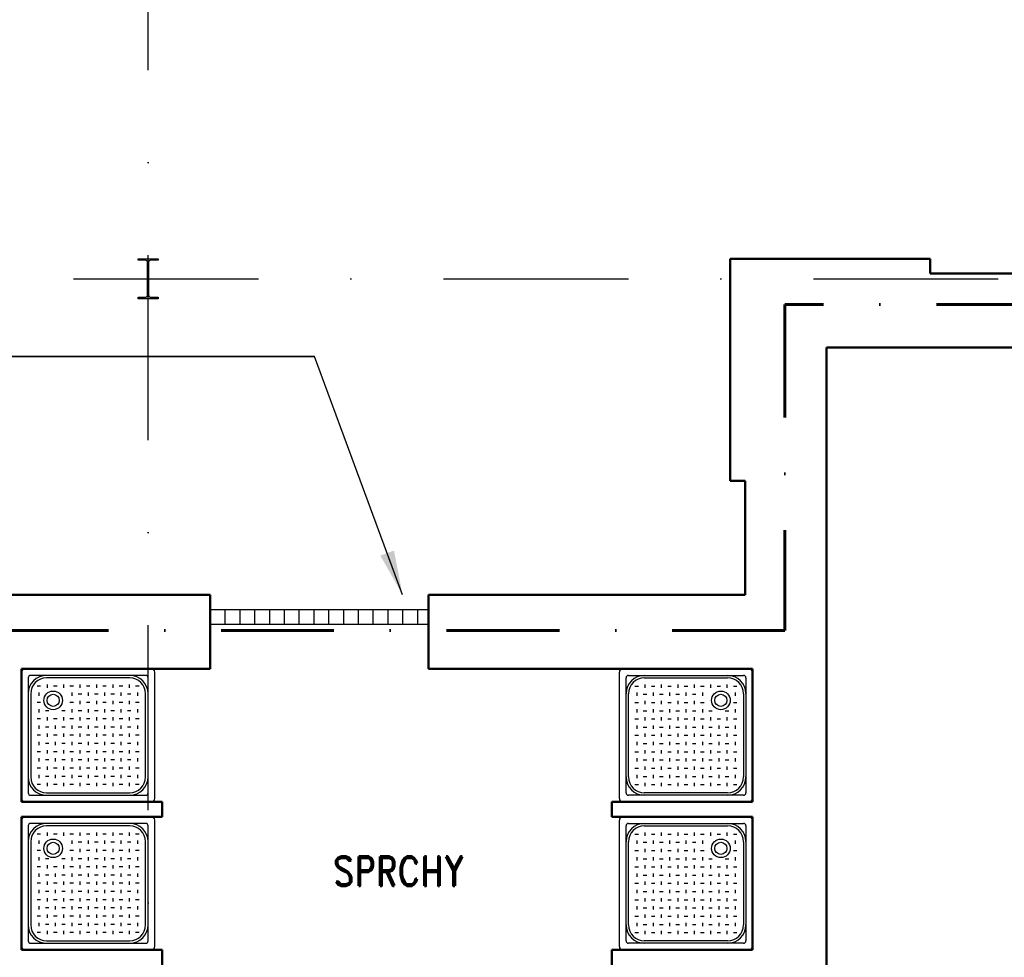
# Model space of a CAD drawing. Header units: millimetres. Extents: x 2886542 to 7567581, y -792623 to 134766.
# Tile 102 of 256: x 3808511 to 3815165, y -196907 to -190572. Entities that reach past the tile are written whole.
import ezdxf

# ---------------------------------------------------------------- set-up
doc = ezdxf.new("R2010")
doc.units = ezdxf.units.MM
doc.linetypes.add('DASHDOT', pattern=[1, 0.5, -0.25, 0, -0.25])
doc.linetypes.add('DASHDOTX2', pattern=[50.8, 25.4, -12.7, 0, -12.7])
for name, color, linetype in [('IN_C_OSA', 6, 'DASHDOT'), ('IN_TEXT', 7, 'Continuous'), ('IN_VYPLNE OTVORU', 151, 'Continuous'), ('požárničina', 10, 'Continuous')]:
    doc.layers.add(name, color=color, linetype=linetype)
doc.layers.add('IN_C_TLUSTA', color=5, linetype='Continuous', lineweight=50)
doc.layers.add('IN_SLOUPY', color=134, linetype='Continuous', lineweight=30)
doc.styles.add('ROMAND', font='romand.shx', dxfattribs={"width": 0.85})
doc.styles.add('ROMANT', font='romant')
doc.dimstyles.new('úhlová', dxfattribs={"dimscale": 0.2, "dimtxt": 2.5, "dimasz": 1.5, "dimexe": 0, "dimexo": 3, "dimgap": 1, "dimtad": 1, "dimdec": 0, "dimzin": 0, "dimdsep": 46, "dimtxsty": 'ROMANT', "dimcen": 5, "dimclrd": 256, "dimclre": 256, "dimclrt": 7, "dimadec": 1, "dimazin": 0, "dimtfac": 1, "dimtdec": 0, "dimtix": 1, "dimtmove": 2, "dimatfit": 3, "dimfxl": 0, "dimtvp": 2, "dimtolj": 1, "dimtzin": 0, "dimarcsym": 0})

msp = doc.modelspace()

# ---------------------------------------------------------------- linework, layer by layer
at = {"color": 250}
for p, q in [((3809401, -194957.1), (3808546, -194957.1)), ((3812586, -194957.1), (3813441, -194957.1)), ((3808523.5, -194979.6), (3808523.5, -195834.6)), ((3808568.5, -195019), (3808568.5, -195795.2)), ((3809361.7, -195002.1), (3808585.4, -195002.1)), ((3809254.8, -195019), (3808692.3, -195019)), ((3809378.5, -195795.2), (3809378.5, -195019)), ((3809423.5, -195834.6), (3809423.5, -194979.6)), ((3812563.5, -195834.6), (3812563.5, -194979.6)), ((3812608.5, -195795.2), (3812608.5, -195019)), ((3812625.4, -195002.1), (3813401.7, -195002.1)), ((3812732.3, -195019), (3813294.8, -195019)), ((3813418.5, -195019), (3813418.5, -195795.2)), ((3813463.5, -194979.6), (3813463.5, -195834.6)), ((3808652.7, -195074.4), (3808629, -195074.4)), ((3808696.3, -195063.2), (3808696.3, -195085.7)), ((3808763.6, -195074.4), (3808739.9, -195074.4)), ((3808807.2, -195063.2), (3808807.2, -195085.7)), ((3808874.5, -195074.4), (3808850.8, -195074.4)), ((3808918.1, -195063.2), (3808918.1, -195085.7)), ((3808985.4, -195074.4), (3808961.7, -195074.4)), ((3809029, -195063.2), (3809029, -195085.7)), ((3809096.3, -195074.4), (3809072.6, -195074.4)), ((3809139.9, -195063.2), (3809139.9, -195085.7)), ((3809207.2, -195074.4), (3809183.5, -195074.4)), ((3809250.8, -195063.2), (3809250.8, -195085.7)), ((3809318.1, -195074.4), (3809294.4, -195074.4)), ((3812669, -195074.4), (3812692.7, -195074.4)), ((3812736.3, -195063.2), (3812736.3, -195085.7)), ((3812779.9, -195074.4), (3812803.6, -195074.4)), ((3812847.2, -195063.2), (3812847.2, -195085.7)), ((3812890.8, -195074.4), (3812914.5, -195074.4)), ((3812958.1, -195063.2), (3812958.1, -195085.7)), ((3813001.7, -195074.4), (3813025.4, -195074.4)), ((3813069, -195063.2), (3813069, -195085.7)), ((3813112.6, -195074.4), (3813136.3, -195074.4)), ((3813179.9, -195063.2), (3813179.9, -195085.7)), ((3813223.5, -195074.4), (3813247.2, -195074.4)), ((3813290.8, -195063.2), (3813290.8, -195085.7)), ((3813334.4, -195074.4), (3813358.1, -195074.4)), ((3808585.4, -195125.8), (3808585.4, -195688.3)), ((3808640.9, -195118.6), (3808640.9, -195141.1)), ((3808862.7, -195118.6), (3808862.7, -195141.1)), ((3808930, -195129.8), (3808906.3, -195129.8)), ((3808973.5, -195118.6), (3808973.5, -195141.1)), ((3809040.8, -195129.8), (3809017.1, -195129.8)), ((3809084.4, -195118.6), (3809084.4, -195141.1)), ((3809151.7, -195129.8), (3809128, -195129.8)), ((3809195.3, -195118.6), (3809195.3, -195141.1)), ((3809262.6, -195129.8), (3809238.9, -195129.8)), ((3809306.2, -195118.6), (3809306.2, -195141.1)), ((3809361.7, -195688.3), (3809361.7, -195125.8)), ((3812625.4, -195688.3), (3812625.4, -195125.8)), ((3812680.9, -195118.6), (3812680.9, -195141.1)), ((3812724.5, -195129.8), (3812748.2, -195129.8)), ((3812791.8, -195118.6), (3812791.8, -195141.1)), ((3812835.4, -195129.8), (3812859.1, -195129.8)), ((3812902.7, -195118.6), (3812902.7, -195141.1)), ((3812946.3, -195129.8), (3812970, -195129.8)), ((3813013.5, -195118.6), (3813013.5, -195141.1)), ((3813057.1, -195129.8), (3813080.8, -195129.8)), ((3813124.4, -195118.6), (3813124.4, -195141.1)), ((3813346.2, -195118.6), (3813346.2, -195141.1)), ((3813401.7, -195125.8), (3813401.7, -195688.3)), ((3808652.7, -195185.3), (3808629, -195185.3)), ((3808640.9, -195229.5), (3808640.9, -195252)), ((3808874.5, -195185.3), (3808850.8, -195185.3)), ((3808862.7, -195229.5), (3808862.7, -195252)), ((3808918.1, -195174), (3808918.1, -195196.5)), ((3808985.4, -195185.3), (3808961.7, -195185.3)), ((3808973.5, -195229.5), (3808973.5, -195252)), ((3809029, -195174), (3809029, -195196.5)), ((3809096.3, -195185.3), (3809072.6, -195185.3)), ((3809084.4, -195229.5), (3809084.4, -195252)), ((3809139.9, -195174), (3809139.9, -195196.5)), ((3809207.2, -195185.3), (3809183.5, -195185.3)), ((3809195.3, -195229.5), (3809195.3, -195252)), ((3809250.8, -195174), (3809250.8, -195196.5)), ((3809318.1, -195185.3), (3809294.4, -195185.3)), ((3809306.2, -195229.5), (3809306.2, -195252)), ((3812669, -195185.3), (3812692.7, -195185.3)), ((3812680.9, -195229.5), (3812680.9, -195252)), ((3812736.3, -195174), (3812736.3, -195196.5)), ((3812779.9, -195185.3), (3812803.6, -195185.3)), ((3812791.8, -195229.5), (3812791.8, -195252)), ((3812847.2, -195174), (3812847.2, -195196.5)), ((3812890.8, -195185.3), (3812914.5, -195185.3)), ((3812902.7, -195229.5), (3812902.7, -195252)), ((3812958.1, -195174), (3812958.1, -195196.5)), ((3813001.7, -195185.3), (3813025.4, -195185.3)), ((3813013.5, -195229.5), (3813013.5, -195252)), ((3813069, -195174), (3813069, -195196.5)), ((3813112.6, -195185.3), (3813136.3, -195185.3)), ((3813124.4, -195229.5), (3813124.4, -195252)), ((3813334.4, -195185.3), (3813358.1, -195185.3)), ((3813346.2, -195229.5), (3813346.2, -195252)), ((3808652.7, -195296.2), (3808629, -195296.2)), ((3808708.2, -195240.7), (3808684.5, -195240.7)), ((3808696.3, -195284.9), (3808696.3, -195307.4)), ((3808763.6, -195296.2), (3808739.9, -195296.2)), ((3808819.1, -195240.7), (3808795.4, -195240.7)), ((3808807.2, -195284.9), (3808807.2, -195307.4)), ((3808874.5, -195296.2), (3808850.8, -195296.2)), ((3808930, -195240.7), (3808906.3, -195240.7)), ((3808918.1, -195284.9), (3808918.1, -195307.4)), ((3808985.4, -195296.2), (3808961.7, -195296.2)), ((3809040.8, -195240.7), (3809017.1, -195240.7)), ((3809029, -195284.9), (3809029, -195307.4)), ((3809096.3, -195296.2), (3809072.6, -195296.2)), ((3809151.7, -195240.7), (3809128, -195240.7)), ((3809139.9, -195284.9), (3809139.9, -195307.4)), ((3809207.2, -195296.2), (3809183.5, -195296.2)), ((3809262.6, -195240.7), (3809238.9, -195240.7)), ((3809250.8, -195284.9), (3809250.8, -195307.4)), ((3809318.1, -195296.2), (3809294.4, -195296.2)), ((3812669, -195296.2), (3812692.7, -195296.2)), ((3812724.5, -195240.7), (3812748.2, -195240.7)), ((3812736.3, -195284.9), (3812736.3, -195307.4)), ((3812779.9, -195296.2), (3812803.6, -195296.2)), ((3812835.4, -195240.7), (3812859.1, -195240.7)), ((3812847.2, -195284.9), (3812847.2, -195307.4)), ((3812890.8, -195296.2), (3812914.5, -195296.2)), ((3812946.3, -195240.7), (3812970, -195240.7)), ((3812958.1, -195284.9), (3812958.1, -195307.4)), ((3813001.7, -195296.2), (3813025.4, -195296.2)), ((3813057.1, -195240.7), (3813080.8, -195240.7)), ((3813069, -195284.9), (3813069, -195307.4)), ((3813112.6, -195296.2), (3813136.3, -195296.2)), ((3813168, -195240.7), (3813191.7, -195240.7)), ((3813179.9, -195284.9), (3813179.9, -195307.4)), ((3813223.5, -195296.2), (3813247.2, -195296.2)), ((3813278.9, -195240.7), (3813302.6, -195240.7)), ((3813290.8, -195284.9), (3813290.8, -195307.4)), ((3813334.4, -195296.2), (3813358.1, -195296.2)), ((3808640.9, -195340.4), (3808640.9, -195362.9)), ((3808708.2, -195351.6), (3808684.5, -195351.6)), ((3808751.8, -195340.4), (3808751.8, -195362.9)), ((3808819.1, -195351.6), (3808795.4, -195351.6)), ((3808862.7, -195340.4), (3808862.7, -195362.9)), ((3808930, -195351.6), (3808906.3, -195351.6)), ((3808973.5, -195340.4), (3808973.5, -195362.9)), ((3809040.8, -195351.6), (3809017.1, -195351.6)), ((3809084.4, -195340.4), (3809084.4, -195362.9)), ((3809151.7, -195351.6), (3809128, -195351.6)), ((3809195.3, -195340.4), (3809195.3, -195362.9)), ((3809262.6, -195351.6), (3809238.9, -195351.6)), ((3809306.2, -195340.4), (3809306.2, -195362.9)), ((3812680.9, -195340.4), (3812680.9, -195362.9)), ((3812724.5, -195351.6), (3812748.2, -195351.6)), ((3812791.8, -195340.4), (3812791.8, -195362.9)), ((3812835.4, -195351.6), (3812859.1, -195351.6)), ((3812902.7, -195340.4), (3812902.7, -195362.9)), ((3812946.3, -195351.6), (3812970, -195351.6)), ((3813013.5, -195340.4), (3813013.5, -195362.9)), ((3813057.1, -195351.6), (3813080.8, -195351.6)), ((3813124.4, -195340.4), (3813124.4, -195362.9)), ((3813168, -195351.6), (3813191.7, -195351.6)), ((3813235.3, -195340.4), (3813235.3, -195362.9)), ((3813278.9, -195351.6), (3813302.6, -195351.6)), ((3813346.2, -195340.4), (3813346.2, -195362.9)), ((3808652.7, -195407.1), (3808629, -195407.1)), ((3808696.3, -195395.8), (3808696.3, -195418.3)), ((3808763.6, -195407.1), (3808739.9, -195407.1)), ((3808807.2, -195395.8), (3808807.2, -195418.3)), ((3808874.5, -195407.1), (3808850.8, -195407.1)), ((3808918.1, -195395.8), (3808918.1, -195418.3)), ((3808985.4, -195407.1), (3808961.7, -195407.1)), ((3809029, -195395.8), (3809029, -195418.3)), ((3809096.3, -195407.1), (3809072.6, -195407.1)), ((3809139.9, -195395.8), (3809139.9, -195418.3)), ((3809207.2, -195407.1), (3809183.5, -195407.1)), ((3809250.8, -195395.8), (3809250.8, -195418.3)), ((3809318.1, -195407.1), (3809294.4, -195407.1)), ((3812669, -195407.1), (3812692.7, -195407.1)), ((3812736.3, -195395.8), (3812736.3, -195418.3)), ((3812779.9, -195407.1), (3812803.6, -195407.1)), ((3812847.2, -195395.8), (3812847.2, -195418.3)), ((3812890.8, -195407.1), (3812914.5, -195407.1)), ((3812958.1, -195395.8), (3812958.1, -195418.3)), ((3813001.7, -195407.1), (3813025.4, -195407.1)), ((3813069, -195395.8), (3813069, -195418.3)), ((3813112.6, -195407.1), (3813136.3, -195407.1)), ((3813179.9, -195395.8), (3813179.9, -195418.3)), ((3813223.5, -195407.1), (3813247.2, -195407.1)), ((3813290.8, -195395.8), (3813290.8, -195418.3)), ((3813334.4, -195407.1), (3813358.1, -195407.1)), ((3808640.9, -195451.3), (3808640.9, -195473.8)), ((3808708.2, -195462.5), (3808684.5, -195462.5)), ((3808751.8, -195451.3), (3808751.8, -195473.8)), ((3808819.1, -195462.5), (3808795.4, -195462.5)), ((3808862.7, -195451.3), (3808862.7, -195473.8)), ((3808930, -195462.5), (3808906.3, -195462.5)), ((3808973.5, -195451.3), (3808973.5, -195473.8)), ((3809040.8, -195462.5), (3809017.1, -195462.5)), ((3809084.4, -195451.3), (3809084.4, -195473.8)), ((3809151.7, -195462.5), (3809128, -195462.5)), ((3809195.3, -195451.3), (3809195.3, -195473.8)), ((3809262.6, -195462.5), (3809238.9, -195462.5)), ((3809306.2, -195451.3), (3809306.2, -195473.8)), ((3812680.9, -195451.3), (3812680.9, -195473.8)), ((3812724.5, -195462.5), (3812748.2, -195462.5)), ((3812791.8, -195451.3), (3812791.8, -195473.8)), ((3812835.4, -195462.5), (3812859.1, -195462.5)), ((3812902.7, -195451.3), (3812902.7, -195473.8)), ((3812946.3, -195462.5), (3812970, -195462.5)), ((3813013.5, -195451.3), (3813013.5, -195473.8)), ((3813057.1, -195462.5), (3813080.8, -195462.5)), ((3813124.4, -195451.3), (3813124.4, -195473.8)), ((3813168, -195462.5), (3813191.7, -195462.5)), ((3813235.3, -195451.3), (3813235.3, -195473.8)), ((3813278.9, -195462.5), (3813302.6, -195462.5)), ((3813346.2, -195451.3), (3813346.2, -195473.8)), ((3808652.7, -195518), (3808629, -195518)), ((3808640.9, -195562.2), (3808640.9, -195584.7)), ((3808696.3, -195506.7), (3808696.3, -195529.2)), ((3808763.6, -195518), (3808739.9, -195518)), ((3808751.8, -195562.2), (3808751.8, -195584.7)), ((3808807.2, -195506.7), (3808807.2, -195529.2)), ((3808874.5, -195518), (3808850.8, -195518)), ((3808862.7, -195562.2), (3808862.7, -195584.7)), ((3808918.1, -195506.7), (3808918.1, -195529.2)), ((3808985.4, -195518), (3808961.7, -195518)), ((3808973.5, -195562.2), (3808973.5, -195584.7)), ((3809029, -195506.7), (3809029, -195529.2)), ((3809096.3, -195518), (3809072.6, -195518)), ((3809084.4, -195562.2), (3809084.4, -195584.7)), ((3809139.9, -195506.7), (3809139.9, -195529.2)), ((3809207.2, -195518), (3809183.5, -195518)), ((3809195.3, -195562.2), (3809195.3, -195584.7)), ((3809250.8, -195506.7), (3809250.8, -195529.2)), ((3809318.1, -195518), (3809294.4, -195518)), ((3809306.2, -195562.2), (3809306.2, -195584.7)), ((3812669, -195518), (3812692.7, -195518)), ((3812680.9, -195562.2), (3812680.9, -195584.7)), ((3812736.3, -195506.7), (3812736.3, -195529.2)), ((3812779.9, -195518), (3812803.6, -195518)), ((3812791.8, -195562.2), (3812791.8, -195584.7)), ((3812847.2, -195506.7), (3812847.2, -195529.2)), ((3812890.8, -195518), (3812914.5, -195518)), ((3812902.7, -195562.2), (3812902.7, -195584.7)), ((3812958.1, -195506.7), (3812958.1, -195529.2)), ((3813001.7, -195518), (3813025.4, -195518)), ((3813013.5, -195562.2), (3813013.5, -195584.7)), ((3813069, -195506.7), (3813069, -195529.2)), ((3813112.6, -195518), (3813136.3, -195518)), ((3813124.4, -195562.2), (3813124.4, -195584.7)), ((3813179.9, -195506.7), (3813179.9, -195529.2)), ((3813223.5, -195518), (3813247.2, -195518)), ((3813235.3, -195562.2), (3813235.3, -195584.7)), ((3813290.8, -195506.7), (3813290.8, -195529.2)), ((3813334.4, -195518), (3813358.1, -195518)), ((3813346.2, -195562.2), (3813346.2, -195584.7)), ((3808652.7, -195628.9), (3808629, -195628.9)), ((3808708.2, -195573.4), (3808684.5, -195573.4)), ((3808696.3, -195617.6), (3808696.3, -195640.1)), ((3808763.6, -195628.9), (3808739.9, -195628.9)), ((3808819.1, -195573.4), (3808795.4, -195573.4)), ((3808807.2, -195617.6), (3808807.2, -195640.1)), ((3808874.5, -195628.9), (3808850.8, -195628.9)), ((3808930, -195573.4), (3808906.3, -195573.4)), ((3808918.1, -195617.6), (3808918.1, -195640.1)), ((3808985.4, -195628.9), (3808961.7, -195628.9)), ((3809040.8, -195573.4), (3809017.1, -195573.4)), ((3809029, -195617.6), (3809029, -195640.1)), ((3809096.3, -195628.9), (3809072.6, -195628.9)), ((3809151.7, -195573.4), (3809128, -195573.4)), ((3809139.9, -195617.6), (3809139.9, -195640.1)), ((3809207.2, -195628.9), (3809183.5, -195628.9)), ((3809262.6, -195573.4), (3809238.9, -195573.4)), ((3809250.8, -195617.6), (3809250.8, -195640.1)), ((3809318.1, -195628.9), (3809294.4, -195628.9)), ((3812669, -195628.9), (3812692.7, -195628.9)), ((3812724.5, -195573.4), (3812748.2, -195573.4)), ((3812736.3, -195617.6), (3812736.3, -195640.1)), ((3812779.9, -195628.9), (3812803.6, -195628.9)), ((3812835.4, -195573.4), (3812859.1, -195573.4)), ((3812847.2, -195617.6), (3812847.2, -195640.1)), ((3812890.8, -195628.9), (3812914.5, -195628.9)), ((3812946.3, -195573.4), (3812970, -195573.4)), ((3812958.1, -195617.6), (3812958.1, -195640.1)), ((3813001.7, -195628.9), (3813025.4, -195628.9)), ((3813057.1, -195573.4), (3813080.8, -195573.4)), ((3813069, -195617.6), (3813069, -195640.1)), ((3813112.6, -195628.9), (3813136.3, -195628.9)), ((3813168, -195573.4), (3813191.7, -195573.4)), ((3813179.9, -195617.6), (3813179.9, -195640.1)), ((3813223.5, -195628.9), (3813247.2, -195628.9)), ((3813278.9, -195573.4), (3813302.6, -195573.4)), ((3813290.8, -195617.6), (3813290.8, -195640.1)), ((3813334.4, -195628.9), (3813358.1, -195628.9)), ((3808640.9, -195673.1), (3808640.9, -195695.6)), ((3808708.2, -195684.3), (3808684.5, -195684.3)), ((3808751.8, -195673.1), (3808751.8, -195695.6)), ((3808819.1, -195684.3), (3808795.4, -195684.3)), ((3808862.7, -195673.1), (3808862.7, -195695.6)), ((3808930, -195684.3), (3808906.3, -195684.3)), ((3808973.5, -195673.1), (3808973.5, -195695.6)), ((3809040.8, -195684.3), (3809017.1, -195684.3)), ((3809084.4, -195673.1), (3809084.4, -195695.6)), ((3809151.7, -195684.3), (3809128, -195684.3)), ((3809195.3, -195673.1), (3809195.3, -195695.6)), ((3809262.6, -195684.3), (3809238.9, -195684.3)), ((3809306.2, -195673.1), (3809306.2, -195695.6)), ((3812680.9, -195673.1), (3812680.9, -195695.6)), ((3812724.5, -195684.3), (3812748.2, -195684.3)), ((3812791.8, -195673.1), (3812791.8, -195695.6)), ((3812835.4, -195684.3), (3812859.1, -195684.3)), ((3812902.7, -195673.1), (3812902.7, -195695.6)), ((3812946.3, -195684.3), (3812970, -195684.3)), ((3813013.5, -195673.1), (3813013.5, -195695.6)), ((3813057.1, -195684.3), (3813080.8, -195684.3)), ((3813124.4, -195673.1), (3813124.4, -195695.6)), ((3813168, -195684.3), (3813191.7, -195684.3)), ((3813235.3, -195673.1), (3813235.3, -195695.6)), ((3813278.9, -195684.3), (3813302.6, -195684.3)), ((3813346.2, -195673.1), (3813346.2, -195695.6)), ((3808652.7, -195739.8), (3808629, -195739.8)), ((3808696.3, -195728.5), (3808696.3, -195751)), ((3808763.6, -195739.8), (3808739.9, -195739.8)), ((3808807.2, -195728.5), (3808807.2, -195751)), ((3808874.5, -195739.8), (3808850.8, -195739.8)), ((3808918.1, -195728.5), (3808918.1, -195751)), ((3808985.4, -195739.8), (3808961.7, -195739.8)), ((3809029, -195728.5), (3809029, -195751)), ((3809096.3, -195739.8), (3809072.6, -195739.8)), ((3809139.9, -195728.5), (3809139.9, -195751)), ((3809207.2, -195739.8), (3809183.5, -195739.8)), ((3809250.8, -195728.5), (3809250.8, -195751)), ((3809318.1, -195739.8), (3809294.4, -195739.8)), ((3812669, -195739.8), (3812692.7, -195739.8)), ((3812736.3, -195728.5), (3812736.3, -195751)), ((3812779.9, -195739.8), (3812803.6, -195739.8)), ((3812847.2, -195728.5), (3812847.2, -195751)), ((3812890.8, -195739.8), (3812914.5, -195739.8)), ((3812958.1, -195728.5), (3812958.1, -195751)), ((3813001.7, -195739.8), (3813025.4, -195739.8)), ((3813069, -195728.5), (3813069, -195751)), ((3813112.6, -195739.8), (3813136.3, -195739.8)), ((3813179.9, -195728.5), (3813179.9, -195751)), ((3813223.5, -195739.8), (3813247.2, -195739.8)), ((3813290.8, -195728.5), (3813290.8, -195751)), ((3813334.4, -195739.8), (3813358.1, -195739.8)), ((3808585.4, -195812.1), (3809361.7, -195812.1)), ((3808692.3, -195795.2), (3809254.8, -195795.2)), ((3813401.7, -195812.1), (3812625.4, -195812.1)), ((3813294.8, -195795.2), (3812732.3, -195795.2)), ((3808546, -195857.1), (3809401, -195857.1)), ((3813441, -195857.1), (3812586, -195857.1)), ((3809401, -195957.1), (3808546, -195957.1)), ((3812586, -195957.1), (3813441, -195957.1)), ((3808523.5, -195979.6), (3808523.5, -196834.6)), ((3808568.5, -196019), (3808568.5, -196795.2)), ((3809361.7, -196002.1), (3808585.4, -196002.1)), ((3809254.8, -196019), (3808692.3, -196019)), ((3809378.5, -196795.2), (3809378.5, -196019)), ((3809423.5, -196834.6), (3809423.5, -195979.6)), ((3812563.5, -196834.6), (3812563.5, -195979.6)), ((3812608.5, -196795.2), (3812608.5, -196019)), ((3812625.4, -196002.1), (3813401.7, -196002.1)), ((3812732.3, -196019), (3813294.8, -196019)), ((3813418.5, -196019), (3813418.5, -196795.2)), ((3813463.5, -195979.6), (3813463.5, -196834.6)), ((3808652.7, -196074.4), (3808629, -196074.4)), ((3808696.3, -196063.2), (3808696.3, -196085.7)), ((3808763.6, -196074.4), (3808739.9, -196074.4)), ((3808807.2, -196063.2), (3808807.2, -196085.7)), ((3808874.5, -196074.4), (3808850.8, -196074.4)), ((3808918.1, -196063.2), (3808918.1, -196085.7)), ((3808985.4, -196074.4), (3808961.7, -196074.4)), ((3809029, -196063.2), (3809029, -196085.7)), ((3809096.3, -196074.4), (3809072.6, -196074.4)), ((3809139.9, -196063.2), (3809139.9, -196085.7)), ((3809207.2, -196074.4), (3809183.5, -196074.4)), ((3809250.8, -196063.2), (3809250.8, -196085.7)), ((3809318.1, -196074.4), (3809294.4, -196074.4)), ((3812669, -196074.4), (3812692.7, -196074.4)), ((3812736.3, -196063.2), (3812736.3, -196085.7)), ((3812779.9, -196074.4), (3812803.6, -196074.4)), ((3812847.2, -196063.2), (3812847.2, -196085.7)), ((3812890.8, -196074.4), (3812914.5, -196074.4)), ((3812958.1, -196063.2), (3812958.1, -196085.7)), ((3813001.7, -196074.4), (3813025.4, -196074.4)), ((3813069, -196063.2), (3813069, -196085.7)), ((3813112.6, -196074.4), (3813136.3, -196074.4)), ((3813179.9, -196063.2), (3813179.9, -196085.7)), ((3813223.5, -196074.4), (3813247.2, -196074.4)), ((3813290.8, -196063.2), (3813290.8, -196085.7)), ((3813334.4, -196074.4), (3813358.1, -196074.4)), ((3808585.4, -196125.8), (3808585.4, -196688.3)), ((3808640.9, -196118.6), (3808640.9, -196141.1)), ((3808862.7, -196118.6), (3808862.7, -196141.1)), ((3808930, -196129.8), (3808906.3, -196129.8)), ((3808973.5, -196118.6), (3808973.5, -196141.1)), ((3809040.8, -196129.8), (3809017.1, -196129.8)), ((3809084.4, -196118.6), (3809084.4, -196141.1)), ((3809151.7, -196129.8), (3809128, -196129.8)), ((3809195.3, -196118.6), (3809195.3, -196141.1)), ((3809262.6, -196129.8), (3809238.9, -196129.8)), ((3809306.2, -196118.6), (3809306.2, -196141.1)), ((3809361.7, -196688.3), (3809361.7, -196125.8)), ((3812625.4, -196688.3), (3812625.4, -196125.8)), ((3812680.9, -196118.6), (3812680.9, -196141.1)), ((3812724.5, -196129.8), (3812748.2, -196129.8)), ((3812791.8, -196118.6), (3812791.8, -196141.1)), ((3812835.4, -196129.8), (3812859.1, -196129.8)), ((3812902.7, -196118.6), (3812902.7, -196141.1)), ((3812946.3, -196129.8), (3812970, -196129.8)), ((3813013.5, -196118.6), (3813013.5, -196141.1)), ((3813057.1, -196129.8), (3813080.8, -196129.8)), ((3813124.4, -196118.6), (3813124.4, -196141.1)), ((3813346.2, -196118.6), (3813346.2, -196141.1)), ((3813401.7, -196125.8), (3813401.7, -196688.3)), ((3808652.7, -196185.3), (3808629, -196185.3)), ((3808874.5, -196185.3), (3808850.8, -196185.3)), ((3808918.1, -196174), (3808918.1, -196196.5)), ((3808985.4, -196185.3), (3808961.7, -196185.3)), ((3809029, -196174), (3809029, -196196.5)), ((3809096.3, -196185.3), (3809072.6, -196185.3)), ((3809139.9, -196174), (3809139.9, -196196.5)), ((3809207.2, -196185.3), (3809183.5, -196185.3)), ((3809250.8, -196174), (3809250.8, -196196.5)), ((3809318.1, -196185.3), (3809294.4, -196185.3)), ((3812669, -196185.3), (3812692.7, -196185.3)), ((3812736.3, -196174), (3812736.3, -196196.5)), ((3812779.9, -196185.3), (3812803.6, -196185.3)), ((3812847.2, -196174), (3812847.2, -196196.5)), ((3812890.8, -196185.3), (3812914.5, -196185.3)), ((3812958.1, -196174), (3812958.1, -196196.5)), ((3813001.7, -196185.3), (3813025.4, -196185.3)), ((3813069, -196174), (3813069, -196196.5)), ((3813112.6, -196185.3), (3813136.3, -196185.3)), ((3813334.4, -196185.3), (3813358.1, -196185.3)), ((3808640.9, -196229.5), (3808640.9, -196252)), ((3808708.2, -196240.7), (3808684.5, -196240.7)), ((3808696.3, -196284.9), (3808696.3, -196307.4)), ((3808819.1, -196240.7), (3808795.4, -196240.7)), ((3808807.2, -196284.9), (3808807.2, -196307.4)), ((3808862.7, -196229.5), (3808862.7, -196252)), ((3808930, -196240.7), (3808906.3, -196240.7)), ((3808918.1, -196284.9), (3808918.1, -196307.4)), ((3808973.5, -196229.5), (3808973.5, -196252)), ((3809040.8, -196240.7), (3809017.1, -196240.7)), ((3809029, -196284.9), (3809029, -196307.4)), ((3809084.4, -196229.5), (3809084.4, -196252)), ((3809151.7, -196240.7), (3809128, -196240.7)), ((3809139.9, -196284.9), (3809139.9, -196307.4)), ((3809195.3, -196229.5), (3809195.3, -196252)), ((3809262.6, -196240.7), (3809238.9, -196240.7)), ((3809250.8, -196284.9), (3809250.8, -196307.4)), ((3809306.2, -196229.5), (3809306.2, -196252)), ((3812680.9, -196229.5), (3812680.9, -196252)), ((3812724.5, -196240.7), (3812748.2, -196240.7)), ((3812736.3, -196284.9), (3812736.3, -196307.4)), ((3812791.8, -196229.5), (3812791.8, -196252)), ((3812835.4, -196240.7), (3812859.1, -196240.7)), ((3812847.2, -196284.9), (3812847.2, -196307.4)), ((3812902.7, -196229.5), (3812902.7, -196252)), ((3812946.3, -196240.7), (3812970, -196240.7)), ((3812958.1, -196284.9), (3812958.1, -196307.4)), ((3813013.5, -196229.5), (3813013.5, -196252)), ((3813057.1, -196240.7), (3813080.8, -196240.7)), ((3813069, -196284.9), (3813069, -196307.4)), ((3813124.4, -196229.5), (3813124.4, -196252)), ((3813168, -196240.7), (3813191.7, -196240.7)), ((3813179.9, -196284.9), (3813179.9, -196307.4)), ((3813278.9, -196240.7), (3813302.6, -196240.7)), ((3813290.8, -196284.9), (3813290.8, -196307.4)), ((3813346.2, -196229.5), (3813346.2, -196252)), ((3808652.7, -196296.2), (3808629, -196296.2)), ((3808640.9, -196340.4), (3808640.9, -196362.9)), ((3808708.2, -196351.6), (3808684.5, -196351.6)), ((3808763.6, -196296.2), (3808739.9, -196296.2)), ((3808751.8, -196340.4), (3808751.8, -196362.9)), ((3808819.1, -196351.6), (3808795.4, -196351.6)), ((3808874.5, -196296.2), (3808850.8, -196296.2)), ((3808862.7, -196340.4), (3808862.7, -196362.9)), ((3808930, -196351.6), (3808906.3, -196351.6)), ((3808985.4, -196296.2), (3808961.7, -196296.2)), ((3808973.5, -196340.4), (3808973.5, -196362.9)), ((3809040.8, -196351.6), (3809017.1, -196351.6)), ((3809096.3, -196296.2), (3809072.6, -196296.2)), ((3809084.4, -196340.4), (3809084.4, -196362.9)), ((3809151.7, -196351.6), (3809128, -196351.6)), ((3809207.2, -196296.2), (3809183.5, -196296.2)), ((3809195.3, -196340.4), (3809195.3, -196362.9)), ((3809262.6, -196351.6), (3809238.9, -196351.6)), ((3809318.1, -196296.2), (3809294.4, -196296.2)), ((3809306.2, -196340.4), (3809306.2, -196362.9)), ((3812669, -196296.2), (3812692.7, -196296.2)), ((3812680.9, -196340.4), (3812680.9, -196362.9)), ((3812724.5, -196351.6), (3812748.2, -196351.6)), ((3812779.9, -196296.2), (3812803.6, -196296.2)), ((3812791.8, -196340.4), (3812791.8, -196362.9)), ((3812835.4, -196351.6), (3812859.1, -196351.6)), ((3812890.8, -196296.2), (3812914.5, -196296.2)), ((3812902.7, -196340.4), (3812902.7, -196362.9)), ((3812946.3, -196351.6), (3812970, -196351.6)), ((3813001.7, -196296.2), (3813025.4, -196296.2)), ((3813013.5, -196340.4), (3813013.5, -196362.9)), ((3813057.1, -196351.6), (3813080.8, -196351.6)), ((3813112.6, -196296.2), (3813136.3, -196296.2)), ((3813124.4, -196340.4), (3813124.4, -196362.9)), ((3813168, -196351.6), (3813191.7, -196351.6)), ((3813223.5, -196296.2), (3813247.2, -196296.2)), ((3813235.3, -196340.4), (3813235.3, -196362.9)), ((3813278.9, -196351.6), (3813302.6, -196351.6)), ((3813334.4, -196296.2), (3813358.1, -196296.2)), ((3813346.2, -196340.4), (3813346.2, -196362.9)), ((3808652.7, -196407.1), (3808629, -196407.1)), ((3808696.3, -196395.8), (3808696.3, -196418.3)), ((3808763.6, -196407.1), (3808739.9, -196407.1)), ((3808807.2, -196395.8), (3808807.2, -196418.3)), ((3808874.5, -196407.1), (3808850.8, -196407.1)), ((3808918.1, -196395.8), (3808918.1, -196418.3)), ((3808985.4, -196407.1), (3808961.7, -196407.1)), ((3809029, -196395.8), (3809029, -196418.3)), ((3809096.3, -196407.1), (3809072.6, -196407.1)), ((3809139.9, -196395.8), (3809139.9, -196418.3)), ((3809207.2, -196407.1), (3809183.5, -196407.1)), ((3809250.8, -196395.8), (3809250.8, -196418.3)), ((3809318.1, -196407.1), (3809294.4, -196407.1)), ((3812669, -196407.1), (3812692.7, -196407.1)), ((3812736.3, -196395.8), (3812736.3, -196418.3)), ((3812779.9, -196407.1), (3812803.6, -196407.1)), ((3812847.2, -196395.8), (3812847.2, -196418.3)), ((3812890.8, -196407.1), (3812914.5, -196407.1)), ((3812958.1, -196395.8), (3812958.1, -196418.3)), ((3813001.7, -196407.1), (3813025.4, -196407.1)), ((3813069, -196395.8), (3813069, -196418.3)), ((3813112.6, -196407.1), (3813136.3, -196407.1)), ((3813179.9, -196395.8), (3813179.9, -196418.3)), ((3813223.5, -196407.1), (3813247.2, -196407.1)), ((3813290.8, -196395.8), (3813290.8, -196418.3)), ((3813334.4, -196407.1), (3813358.1, -196407.1)), ((3808640.9, -196451.3), (3808640.9, -196473.8)), ((3808708.2, -196462.5), (3808684.5, -196462.5)), ((3808751.8, -196451.3), (3808751.8, -196473.8)), ((3808819.1, -196462.5), (3808795.4, -196462.5)), ((3808862.7, -196451.3), (3808862.7, -196473.8)), ((3808930, -196462.5), (3808906.3, -196462.5)), ((3808973.5, -196451.3), (3808973.5, -196473.8)), ((3809040.8, -196462.5), (3809017.1, -196462.5)), ((3809084.4, -196451.3), (3809084.4, -196473.8)), ((3809151.7, -196462.5), (3809128, -196462.5)), ((3809195.3, -196451.3), (3809195.3, -196473.8)), ((3809262.6, -196462.5), (3809238.9, -196462.5)), ((3809306.2, -196451.3), (3809306.2, -196473.8)), ((3812680.9, -196451.3), (3812680.9, -196473.8)), ((3812724.5, -196462.5), (3812748.2, -196462.5)), ((3812791.8, -196451.3), (3812791.8, -196473.8)), ((3812835.4, -196462.5), (3812859.1, -196462.5)), ((3812902.7, -196451.3), (3812902.7, -196473.8)), ((3812946.3, -196462.5), (3812970, -196462.5)), ((3813013.5, -196451.3), (3813013.5, -196473.8)), ((3813057.1, -196462.5), (3813080.8, -196462.5)), ((3813124.4, -196451.3), (3813124.4, -196473.8)), ((3813168, -196462.5), (3813191.7, -196462.5)), ((3813235.3, -196451.3), (3813235.3, -196473.8)), ((3813278.9, -196462.5), (3813302.6, -196462.5)), ((3813346.2, -196451.3), (3813346.2, -196473.8)), ((3808652.7, -196518), (3808629, -196518)), ((3808696.3, -196506.7), (3808696.3, -196529.2)), ((3808763.6, -196518), (3808739.9, -196518)), ((3808807.2, -196506.7), (3808807.2, -196529.2)), ((3808874.5, -196518), (3808850.8, -196518)), ((3808918.1, -196506.7), (3808918.1, -196529.2)), ((3808985.4, -196518), (3808961.7, -196518)), ((3809029, -196506.7), (3809029, -196529.2)), ((3809096.3, -196518), (3809072.6, -196518)), ((3809139.9, -196506.7), (3809139.9, -196529.2)), ((3809207.2, -196518), (3809183.5, -196518)), ((3809250.8, -196506.7), (3809250.8, -196529.2)), ((3809318.1, -196518), (3809294.4, -196518)), ((3812669, -196518), (3812692.7, -196518)), ((3812736.3, -196506.7), (3812736.3, -196529.2)), ((3812779.9, -196518), (3812803.6, -196518)), ((3812847.2, -196506.7), (3812847.2, -196529.2)), ((3812890.8, -196518), (3812914.5, -196518)), ((3812958.1, -196506.7), (3812958.1, -196529.2)), ((3813001.7, -196518), (3813025.4, -196518)), ((3813069, -196506.7), (3813069, -196529.2)), ((3813112.6, -196518), (3813136.3, -196518)), ((3813179.9, -196506.7), (3813179.9, -196529.2)), ((3813223.5, -196518), (3813247.2, -196518)), ((3813290.8, -196506.7), (3813290.8, -196529.2)), ((3813334.4, -196518), (3813358.1, -196518)), ((3808640.9, -196562.2), (3808640.9, -196584.7)), ((3808708.2, -196573.4), (3808684.5, -196573.4)), ((3808696.3, -196617.6), (3808696.3, -196640.1)), ((3808751.8, -196562.2), (3808751.8, -196584.7)), ((3808819.1, -196573.4), (3808795.4, -196573.4)), ((3808807.2, -196617.6), (3808807.2, -196640.1)), ((3808862.7, -196562.2), (3808862.7, -196584.7)), ((3808930, -196573.4), (3808906.3, -196573.4)), ((3808918.1, -196617.6), (3808918.1, -196640.1)), ((3808973.5, -196562.2), (3808973.5, -196584.7)), ((3809040.8, -196573.4), (3809017.1, -196573.4)), ((3809029, -196617.6), (3809029, -196640.1)), ((3809084.4, -196562.2), (3809084.4, -196584.7)), ((3809151.7, -196573.4), (3809128, -196573.4)), ((3809139.9, -196617.6), (3809139.9, -196640.1)), ((3809195.3, -196562.2), (3809195.3, -196584.7)), ((3809262.6, -196573.4), (3809238.9, -196573.4)), ((3809250.8, -196617.6), (3809250.8, -196640.1)), ((3809306.2, -196562.2), (3809306.2, -196584.7)), ((3812680.9, -196562.2), (3812680.9, -196584.7)), ((3812724.5, -196573.4), (3812748.2, -196573.4)), ((3812736.3, -196617.6), (3812736.3, -196640.1)), ((3812791.8, -196562.2), (3812791.8, -196584.7)), ((3812835.4, -196573.4), (3812859.1, -196573.4)), ((3812847.2, -196617.6), (3812847.2, -196640.1)), ((3812902.7, -196562.2), (3812902.7, -196584.7)), ((3812946.3, -196573.4), (3812970, -196573.4)), ((3812958.1, -196617.6), (3812958.1, -196640.1)), ((3813013.5, -196562.2), (3813013.5, -196584.7)), ((3813057.1, -196573.4), (3813080.8, -196573.4)), ((3813069, -196617.6), (3813069, -196640.1)), ((3813124.4, -196562.2), (3813124.4, -196584.7)), ((3813168, -196573.4), (3813191.7, -196573.4)), ((3813179.9, -196617.6), (3813179.9, -196640.1)), ((3813235.3, -196562.2), (3813235.3, -196584.7)), ((3813278.9, -196573.4), (3813302.6, -196573.4)), ((3813290.8, -196617.6), (3813290.8, -196640.1)), ((3813346.2, -196562.2), (3813346.2, -196584.7)), ((3808652.7, -196628.9), (3808629, -196628.9)), ((3808640.9, -196673.1), (3808640.9, -196695.6)), ((3808708.2, -196684.3), (3808684.5, -196684.3)), ((3808763.6, -196628.9), (3808739.9, -196628.9)), ((3808751.8, -196673.1), (3808751.8, -196695.6)), ((3808819.1, -196684.3), (3808795.4, -196684.3)), ((3808874.5, -196628.9), (3808850.8, -196628.9)), ((3808862.7, -196673.1), (3808862.7, -196695.6)), ((3808930, -196684.3), (3808906.3, -196684.3)), ((3808985.4, -196628.9), (3808961.7, -196628.9)), ((3808973.5, -196673.1), (3808973.5, -196695.6)), ((3809040.8, -196684.3), (3809017.1, -196684.3)), ((3809096.3, -196628.9), (3809072.6, -196628.9)), ((3809084.4, -196673.1), (3809084.4, -196695.6)), ((3809151.7, -196684.3), (3809128, -196684.3)), ((3809207.2, -196628.9), (3809183.5, -196628.9)), ((3809195.3, -196673.1), (3809195.3, -196695.6)), ((3809262.6, -196684.3), (3809238.9, -196684.3)), ((3809318.1, -196628.9), (3809294.4, -196628.9)), ((3809306.2, -196673.1), (3809306.2, -196695.6)), ((3812669, -196628.9), (3812692.7, -196628.9)), ((3812680.9, -196673.1), (3812680.9, -196695.6)), ((3812724.5, -196684.3), (3812748.2, -196684.3)), ((3812779.9, -196628.9), (3812803.6, -196628.9)), ((3812791.8, -196673.1), (3812791.8, -196695.6)), ((3812835.4, -196684.3), (3812859.1, -196684.3)), ((3812890.8, -196628.9), (3812914.5, -196628.9)), ((3812902.7, -196673.1), (3812902.7, -196695.6)), ((3812946.3, -196684.3), (3812970, -196684.3)), ((3813001.7, -196628.9), (3813025.4, -196628.9)), ((3813013.5, -196673.1), (3813013.5, -196695.6)), ((3813057.1, -196684.3), (3813080.8, -196684.3)), ((3813112.6, -196628.9), (3813136.3, -196628.9)), ((3813124.4, -196673.1), (3813124.4, -196695.6)), ((3813168, -196684.3), (3813191.7, -196684.3)), ((3813223.5, -196628.9), (3813247.2, -196628.9)), ((3813235.3, -196673.1), (3813235.3, -196695.6)), ((3813278.9, -196684.3), (3813302.6, -196684.3)), ((3813334.4, -196628.9), (3813358.1, -196628.9)), ((3813346.2, -196673.1), (3813346.2, -196695.6)), ((3808652.7, -196739.8), (3808629, -196739.8)), ((3808696.3, -196728.5), (3808696.3, -196751)), ((3808763.6, -196739.8), (3808739.9, -196739.8)), ((3808807.2, -196728.5), (3808807.2, -196751)), ((3808874.5, -196739.8), (3808850.8, -196739.8)), ((3808918.1, -196728.5), (3808918.1, -196751)), ((3808985.4, -196739.8), (3808961.7, -196739.8)), ((3809029, -196728.5), (3809029, -196751)), ((3809096.3, -196739.8), (3809072.6, -196739.8)), ((3809139.9, -196728.5), (3809139.9, -196751)), ((3809207.2, -196739.8), (3809183.5, -196739.8)), ((3809250.8, -196728.5), (3809250.8, -196751)), ((3809318.1, -196739.8), (3809294.4, -196739.8)), ((3812669, -196739.8), (3812692.7, -196739.8)), ((3812736.3, -196728.5), (3812736.3, -196751)), ((3812779.9, -196739.8), (3812803.6, -196739.8)), ((3812847.2, -196728.5), (3812847.2, -196751)), ((3812890.8, -196739.8), (3812914.5, -196739.8)), ((3812958.1, -196728.5), (3812958.1, -196751)), ((3813001.7, -196739.8), (3813025.4, -196739.8)), ((3813069, -196728.5), (3813069, -196751)), ((3813112.6, -196739.8), (3813136.3, -196739.8)), ((3813179.9, -196728.5), (3813179.9, -196751)), ((3813223.5, -196739.8), (3813247.2, -196739.8)), ((3813290.8, -196728.5), (3813290.8, -196751)), ((3813334.4, -196739.8), (3813358.1, -196739.8)), ((3808585.4, -196812.1), (3809361.7, -196812.1)), ((3808692.3, -196795.2), (3809254.8, -196795.2)), ((3813401.7, -196812.1), (3812625.4, -196812.1)), ((3813294.8, -196795.2), (3812732.3, -196795.2)), ((3808546, -196857.1), (3809401, -196857.1)), ((3813441, -196857.1), (3812586, -196857.1))]:
    msp.add_line(p, q, dxfattribs=at)
for centre, radius in [((3808737.3, -195170.8), 63), ((3808737.3, -195170.8), 41.2), ((3813249.8, -195170.8), 63), ((3813249.8, -195170.8), 41.2), ((3808737.3, -196170.8), 63), ((3808737.3, -196170.8), 41.2), ((3813249.8, -196170.8), 63), ((3813249.8, -196170.8), 41.2)]:
    msp.add_circle(centre, radius, dxfattribs=at)
for centre, radius, start, end in [((3808546, -194979.6), 22.5, 90, 180), ((3809401, -194979.6), 22.5, 0, 90), ((3812586, -194979.6), 22.5, 90, 180), ((3813441, -194979.6), 22.5, 0, 90), ((3808692.3, -195125.8), 123.8, 90, 180), ((3808585.4, -195019), 16.9, 90, 180), ((3808692.3, -195125.8), 106.9, 90, 180), ((3809254.8, -195125.8), 123.8, 0, 90), ((3809254.8, -195125.8), 106.9, 0, 90), ((3809361.7, -195019), 16.9, 0, 90), ((3812732.3, -195125.8), 123.8, 90, 180), ((3812625.4, -195019), 16.9, 90, 180), ((3812732.3, -195125.8), 106.9, 90, 180), ((3813294.8, -195125.8), 123.8, 0, 90), ((3813294.8, -195125.8), 106.9, 0, 90), ((3813401.7, -195019), 16.9, 0, 90), ((3808692.3, -195688.3), 123.8, 180, 270), ((3808692.3, -195688.3), 106.9, 180, 270), ((3809254.8, -195688.3), 123.8, 270, 0), ((3809254.8, -195688.3), 106.9, 270, 0), ((3812732.3, -195688.3), 123.8, 180, 270), ((3812732.3, -195688.3), 106.9, 180, 270), ((3813294.8, -195688.3), 123.8, 270, 0), ((3813294.8, -195688.3), 106.9, 270, 0), ((3808585.4, -195795.2), 16.9, 180, 270), ((3809361.7, -195795.2), 16.9, 270, 0), ((3812625.4, -195795.2), 16.9, 180, 270), ((3813401.7, -195795.2), 16.9, 270, 0), ((3808546, -195834.6), 22.5, 180, 270), ((3809401, -195834.6), 22.5, 270, 0), ((3812586, -195834.6), 22.5, 180, 270), ((3813441, -195834.6), 22.5, 270, 0), ((3808546, -195979.6), 22.5, 90, 180), ((3809401, -195979.6), 22.5, 0, 90), ((3812586, -195979.6), 22.5, 90, 180), ((3813441, -195979.6), 22.5, 0, 90), ((3808692.3, -196125.8), 123.8, 90, 180), ((3808585.4, -196019), 16.9, 90, 180), ((3808692.3, -196125.8), 106.9, 90, 180), ((3809254.8, -196125.8), 123.8, 0, 90), ((3809254.8, -196125.8), 106.9, 0, 90), ((3809361.7, -196019), 16.9, 0, 90), ((3812732.3, -196125.8), 123.8, 90, 180), ((3812625.4, -196019), 16.9, 90, 180), ((3812732.3, -196125.8), 106.9, 90, 180), ((3813294.8, -196125.8), 123.8, 0, 90), ((3813294.8, -196125.8), 106.9, 0, 90), ((3813401.7, -196019), 16.9, 0, 90), ((3808692.3, -196688.3), 123.8, 180, 270), ((3808692.3, -196688.3), 106.9, 180, 270), ((3809254.8, -196688.3), 123.8, 270, 0), ((3809254.8, -196688.3), 106.9, 270, 0), ((3812732.3, -196688.3), 123.8, 180, 270), ((3812732.3, -196688.3), 106.9, 180, 270), ((3813294.8, -196688.3), 123.8, 270, 0), ((3813294.8, -196688.3), 106.9, 270, 0), ((3808585.4, -196795.2), 16.9, 180, 270), ((3809361.7, -196795.2), 16.9, 270, 0), ((3812625.4, -196795.2), 16.9, 180, 270), ((3813401.7, -196795.2), 16.9, 270, 0), ((3808546, -196834.6), 22.5, 180, 270), ((3809401, -196834.6), 22.5, 270, 0), ((3812586, -196834.6), 22.5, 180, 270), ((3813441, -196834.6), 22.5, 270, 0)]:
    msp.add_arc(centre, radius, start, end, dxfattribs=at)
at = {"layer": 'IN_C_OSA', "color": 250, "ltscale": 2500}
for p, q in [((3809378.5, -205913.2), (3809378.5, -180644.4)), ((3761372.6, -192322.1), (3821945.8, -192322.1))]:
    msp.add_line(p, q, dxfattribs=at)
at = {"layer": 'IN_C_TLUSTA', "color": 250}
for p, q in [((3813313.5, -193687.1), (3813313.5, -192187.1)), ((3813313.5, -192187.1), (3814663.5, -192187.1)), ((3814663.5, -192287.1), (3814663.5, -192187.1)), ((3814663.5, -192287.1), (3816763.5, -192287.1)), ((3813963.5, -194957.1), (3813963.5, -192787.1)), ((3813963.5, -192787.1), (3816763.5, -192787.1)), ((3813313.5, -193687.1), (3813413.5, -193687.1)), ((3813413.5, -194457.1), (3813413.5, -193687.1)), ((3807728.5, -194457.1), (3809798.5, -194457.1)), ((3809798.5, -194457.1), (3809798.5, -194957.1)), ((3811273.5, -194457.1), (3811273.5, -194957.1)), ((3811273.5, -194457.1), (3813413.5, -194457.1)), ((3808523.5, -194957.1), (3809798.5, -194957.1)), ((3808523.5, -194957.1), (3808523.5, -195857.1)), ((3811273.5, -194957.1), (3813463.5, -194957.1)), ((3813463.5, -194957.1), (3813463.5, -195857.1)), ((3813963.5, -194957.1), (3813963.5, -198692.1)), ((3808523.5, -195857.1), (3809473.5, -195857.1)), ((3809473.5, -195857.1), (3809473.5, -195957.1)), ((3813463.5, -195857.1), (3812513.5, -195857.1)), ((3812513.5, -195857.1), (3812513.5, -195957.1)), ((3808523.5, -195957.1), (3808523.5, -196857.1)), ((3809473.5, -195957.1), (3808523.5, -195957.1)), ((3812513.5, -195957.1), (3813463.5, -195957.1)), ((3813463.5, -195957.1), (3813463.5, -196857.1)), ((3808523.5, -196857.1), (3809473.5, -196857.1)), ((3809473.5, -196857.1), (3809473.5, -196957.1)), ((3813463.5, -196857.1), (3812513.5, -196857.1)), ((3812513.5, -196857.1), (3812513.5, -196957.1))]:
    msp.add_line(p, q, dxfattribs=at)
at = {"layer": 'IN_SLOUPY', "color": 250}
msp.add_lwpolyline([(3809375.2, -192431.9), (3809375.2, -192212.3, 0.414214), (3809360.2, -192197.3), (3809311, -192197.3), (3809311, -192187.1), (3809446, -192187.1), (3809446, -192197.3), (3809396.8, -192197.3, 0.414214), (3809381.8, -192212.3), (3809381.8, -192431.9, 0.414214), (3809396.8, -192446.9), (3809446, -192446.9), (3809446, -192457.1), (3809311, -192457.1), (3809311, -192446.9), (3809360.2, -192446.9, 0.414214)], format="xyb", close=True, dxfattribs=at)
at = {"layer": 'IN_VYPLNE OTVORU', "color": 250}
for p, q in [((3809798.5, -194557.1), (3811273.5, -194557.1)), ((3809898.5, -194557.1), (3809898.5, -194657.1)), ((3809998.5, -194557.1), (3809998.5, -194657.1)), ((3810098.5, -194557.1), (3810098.5, -194657.1)), ((3810198.5, -194557.1), (3810198.5, -194657.1)), ((3810298.5, -194557.1), (3810298.5, -194657.1)), ((3810398.5, -194557.1), (3810398.5, -194657.1)), ((3810498.5, -194557.1), (3810498.5, -194657.1)), ((3810598.5, -194557.1), (3810598.5, -194657.1)), ((3810698.5, -194557.1), (3810698.5, -194657.1)), ((3810798.5, -194557.1), (3810798.5, -194657.1)), ((3810898.5, -194557.1), (3810898.5, -194657.1)), ((3810998.5, -194557.1), (3810998.5, -194657.1)), ((3811098.5, -194557.1), (3811098.5, -194657.1)), ((3811198.5, -194557.1), (3811198.5, -194657.1)), ((3809798.5, -194657.1), (3811273.5, -194657.1))]:
    msp.add_line(p, q, dxfattribs=at)
at = {"layer": 'požárničina', "linetype": 'DASHDOTX2', "lineweight": 60, "ltscale": 30}
for p, q in [((3821564.4, -192496.9), (3813682.4, -192496.9)), ((3813682.4, -192496.9), (3813682.4, -194699.4)), ((3813682.4, -194699.4), (3788730.7, -194699.4))]:
    msp.add_line(p, q, dxfattribs=at)

# ---------------------------------------------------------------- texts
at = {"layer": 'IN_TEXT', "color": 250, "insert": (3810627.5, -196424.9), "char_height": 200, "width": 2497.377, "attachment_point": 7, "style": 'ROMAND'}
msp.add_mtext('{\\C0;SPRCHY}', dxfattribs=at)

# ---------------------------------------------------------------- leaders
at = {"layer": 'požárničina'}
for points in [[(3806666.9, -194457.1), (3807967.6, -192847.2), (3810503.1, -192847.2)], [(3811098.5, -194457.1), (3810503.1, -192847.2), (3807967.6, -192847.2)]]:
    msp.add_leader(points, dimstyle='úhlová', override={"dimasz": 1500, "dimgap": 1, "dimtad": 0}, dxfattribs=at)

doc.saveas('drawing.dxf')
